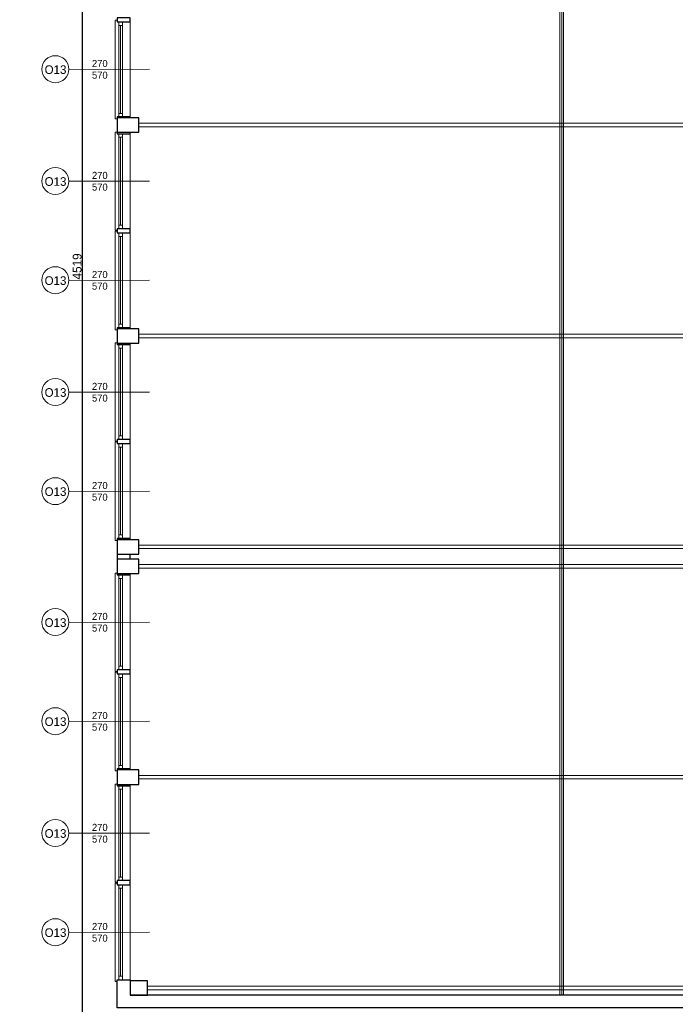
# Model space of a CAD drawing. Header units: centimetres. Extents: x -17621 to 77377, y -18613 to 66.
# Tile 103 of 173: x 24861 to 26728, y -10886 to -8084. Entities that reach past the tile are written whole.
import ezdxf

# ---------------------------------------------------------------- set-up
doc = ezdxf.new("R2010")
doc.units = ezdxf.units.CM
doc.layers.add('0-wymiarowanie rys.CAD', color=5, linetype='Continuous', lineweight=0, true_color=0x0000ff)
for name, color, linetype, lineweight in [('a_drzwi i okna', 2, 'Continuous', 0), ('a_inwentaryzacja', 141, 'Continuous', 0), ('a_wymiarowanie', 211, 'Continuous', 0), ('kratownica', 8, 'Continuous', 15)]:
    doc.layers.add(name, color=color, linetype=linetype, lineweight=lineweight)
doc.layers.add('PDF3_A220 ŚCIANY WEWNĘTRZNE', color=7, linetype='Continuous')
doc.layers.add('PDF3_A310 STOLARKA ZEWNĘTRZNA', color=7, linetype='Continuous')
doc.styles.add('PDF Century Gothic', font='GOTHIC.TTF')
doc.dimstyles.new('ISO-25', dxfattribs={"dimtxt": 25, "dimasz": 20, "dimexe": 0.6, "dimexo": 0.375, "dimtad": 1, "dimdec": 0, "dimtxsty": 'PDF Century Gothic', "dimblk": 'ARCHTICK', "dimcen": 2.5, "dimadec": 1, "dimazin": 0, "dimtfac": 1, "dimtdec": 0, "dimtmove": 0, "dimatfit": 3, "dimldrblk": 'ARCHTICK', "dimfxl": 2, "dimfxlon": 1, "dimarcsym": 0})

# ---------------------------------------------------------------- blocks, each defined once
blk = doc.blocks.new('_ArchTick')
at = {"color": 0, "linetype": 'ByBlock', "const_width": 0.15}
blk.add_lwpolyline([(-0.5, -0.5), (0.5, 0.5)], dxfattribs=at)
blk = doc.blocks.new('*D1008')
at = {"layer": 'a_wymiarowanie', "color": 0, "linetype": 'Continuous', "lineweight": -2, "transparency": 16777216}
for p, q in [((27358, -10589.6), (27360.6, -10589.6)), ((27360, -10858.5), (27360, -10589.6)), ((27362, -10858.5), (27359.4, -10858.5))]:
    blk.add_line(p, q, dxfattribs=at)
at = {"layer": 'Defpoints', "color": 0, "linetype": 'Continuous', "transparency": 16777216}
for p in [(9504.8, -10589.6), (27360, -10589.6), (27387.7, -10858.5)]:
    blk.add_point(p, dxfattribs=at)
at = {"layer": 'a_wymiarowanie', "color": 0, "linetype": 'Continuous', "lineweight": -2, "transparency": 16777216, "xscale": 20, "yscale": 20, "zscale": 20}
for p, rotation in [((27360, -10589.6), 90), ((27360, -10858.5), 270)]:
    blk.add_blockref('_ArchTick', p, dxfattribs=dict(at, rotation=rotation))
at = {"layer": 'a_wymiarowanie', "color": 0, "linetype": 'Continuous', "lineweight": 0, "transparency": 16777216, "insert": (27346.2, -10724.1), "char_height": 25, "attachment_point": 5, "rotation": 90, "style": 'PDF Century Gothic'}
blk.add_mtext('269', dxfattribs=at)
blk = doc.blocks.new('*D1009')
at = {"layer": 'a_wymiarowanie', "color": 0, "linetype": 'Continuous', "lineweight": -2, "transparency": 16777216}
for p, q in [((27400.9, -10577.3), (27400.9, -10559)), ((27360, -10589.6), (27360, -10569.6)), ((27360, -10589.6), (27400.9, -10577.3)), ((27358, -10589.6), (27360.6, -10589.6)), ((27358, -10589.6), (27360.6, -10589.6)), ((27360, -10589.6), (27360, -10609.6))]:
    blk.add_line(p, q, dxfattribs=at)
at = {"layer": 'Defpoints', "color": 0, "linetype": 'Continuous', "transparency": 16777216}
for p in [(9427.8, -10589.6), (9504.8, -10589.6), (27360, -10589.6)]:
    blk.add_point(p, dxfattribs=at)
at = {"layer": 'a_wymiarowanie', "color": 0, "linetype": 'Continuous', "lineweight": -2, "transparency": 16777216, "xscale": 20, "yscale": 20, "zscale": 20}
for rotation in [90, 270]:
    blk.add_blockref('_ArchTick', (27360, -10589.6), dxfattribs=dict(at, rotation=rotation))
at = {"layer": 'a_wymiarowanie', "color": 0, "linetype": 'Continuous', "lineweight": 0, "transparency": 16777216, "insert": (27387.1, -10568.1), "char_height": 25, "attachment_point": 5, "rotation": 90, "style": 'PDF Century Gothic'}
blk.add_mtext('0', dxfattribs=at)
blk = doc.blocks.new('*D1101')
at = {"layer": '0-wymiarowanie rys.CAD', "color": 0, "linetype": 'Continuous', "lineweight": -2, "transparency": 16777216}
for p, q in [((25040.4, -6527), (25037.8, -6527)), ((25038.4, -6527), (25038.4, -11045.7)), ((25040.4, -11045.7), (25037.8, -11045.7))]:
    blk.add_line(p, q, dxfattribs=at)
at = {"layer": 'Defpoints', "color": 0, "linetype": 'Continuous', "transparency": 16777216}
for p in [(25138.1, -6527), (25038.4, -11045.7), (25138.1, -11045.7)]:
    blk.add_point(p, dxfattribs=at)
at = {"layer": '0-wymiarowanie rys.CAD', "color": 0, "linetype": 'Continuous', "lineweight": -2, "transparency": 16777216, "xscale": 20, "yscale": 20, "zscale": 20}
for p, rotation in [((25038.4, -6527), 90), ((25038.4, -11045.7), 270)]:
    blk.add_blockref('_ArchTick', p, dxfattribs=dict(at, rotation=rotation))
at = {"layer": '0-wymiarowanie rys.CAD', "color": 0, "linetype": 'Continuous', "transparency": 16777216, "insert": (25024.6, -8786.3), "char_height": 25, "attachment_point": 5, "rotation": 90, "style": 'PDF Century Gothic'}
blk.add_mtext('4519', dxfattribs=at)

msp = doc.modelspace()

# ---------------------------------------------------------------- linework, layer by layer
at = {"layer": 'a_drzwi i okna'}
for p, q in [((25000.7, -8225.8), (25230.9, -8225.2)), ((25000.7, -8544.1), (25230.9, -8543.5)), ((25000.7, -8826), (25230.9, -8825.5)), ((25000.7, -9144.4), (25230.9, -9143.8)), ((25000.7, -9426.3), (25230.9, -9425.7)), ((25000.7, -9798.9), (25230.9, -9798.3)), ((25000.7, -10080.8), (25230.9, -10080.2)), ((25000.7, -10399.1), (25230.9, -10398.6)), ((25000.7, -10681.1), (25230.9, -10680.5))]:
    msp.add_line(p, q, dxfattribs=at)
for centre in [(24962.3, -8225.1), (24962.3, -8543.5), (24962.3, -8825.4), (24962.3, -9143.8), (24962.3, -9425.7), (24962.3, -9798.2), (24962.3, -10080.2), (24962.3, -10398.5), (24962.3, -10680.5)]:
    msp.add_circle(centre, 38.4, dxfattribs=at)
at = {"layer": 'a_inwentaryzacja', "color": 252, "lineweight": 25, "true_color": 0x939598}
for points in [[(25200.1, -8363.3), (25138.1, -8363.3), (25138.1, -8404.3), (25200.1, -8404.3)], [(25200.1, -8963.5), (25138.1, -8963.5), (25138.1, -9004.5), (25200.1, -9004.5)], [(25200.1, -9563.7), (25138.1, -9563.7), (25138.1, -9604.7), (25200.1, -9604.7)], [(25200.1, -9618.7), (25138.1, -9618.7), (25138.1, -9659.7), (25200.1, -9659.7)], [(25200.1, -10218.9), (25138.1, -10218.9), (25138.1, -10259.9), (25200.1, -10259.9)]]:
    msp.add_lwpolyline(points, close=True, dxfattribs=at)
at = {"layer": 'a_inwentaryzacja', "color": 252, "linetype": 'Continuous', "lineweight": 25, "true_color": 0x939598}
msp.add_lwpolyline([(25175.4, -10859.2), (25224.4, -10859.2), (25224.4, -10819.2), (25175.4, -10819.2)], close=True, dxfattribs=at)
at = {"layer": 'kratownica', "linetype": 'Continuous'}
for p, q in [((26399.2, -6579.2), (26399.2, -10858.5)), ((26404.3, -6579.2), (26404.3, -10858.5)), ((26409.4, -6579.2), (26409.4, -10858.5)), ((26404.3, -8378.7), (26404.3, -8388.9)), ((26404.3, -8978.9), (26404.3, -8989.1)), ((26404.3, -9579.1), (26404.3, -9589.2)), ((26404.3, -9634.1), (26404.3, -9644.3)), ((26404.3, -10234.3), (26404.3, -10244.4))]:
    msp.add_line(p, q, dxfattribs=at)
for points in [[(25200.1, -8378.7), (27582.5, -8378.7), (27582.5, -8388.9), (25200.1, -8388.9)], [(25200.1, -8978.9), (27582.5, -8978.9), (27582.5, -8989.1), (25200.1, -8989.1)], [(25200.1, -9579.1), (27582.3, -9579.1), (27582.3, -9589.2), (25200.1, -9589.2)], [(25200.1, -9634.1), (27582.3, -9634.1), (27582.3, -9644.3), (25200.1, -9644.3)], [(25200.1, -10234.3), (27582.5, -10234.3), (27582.5, -10244.4), (25200.1, -10244.4)], [(25224.4, -10834.1), (27598.5, -10834.1), (27598.5, -10844.3), (25224.4, -10844.3)]]:
    msp.add_lwpolyline(points, close=True, dxfattribs=at)
at = {"layer": 'PDF3_A220 ŚCIANY WEWNĘTRZNE', "lineweight": 25}
for points in [[(25175.4, -8079), (25138.1, -8079), (25138.1, -8090.8), (25175.4, -8090.8)], [(25175.4, -8679.2), (25138.1, -8679.2), (25138.1, -8691.1), (25175.4, -8691.1)], [(25175.4, -9278.7), (25138.1, -9278.7), (25138.1, -9290.5), (25175.4, -9290.5)], [(25175.4, -9934), (25138.1, -9934), (25138.1, -9945.8), (25175.4, -9945.8)], [(25175.4, -10533.4), (25138.1, -10533.4), (25138.1, -10546.1), (25175.4, -10546.1)], [(25138.1, -10816.2), (25175.4, -10816.2), (25175.4, -10858.5), (27598.5, -10858.5), (27598.5, -10827.2), (28228.4, -10827.2), (28228.4, -10821.3), (28263.1, -10821.3), (28263.1, -10864.5), (27629.8, -10864.5), (27629.8, -10895.8), (25138.1, -10895.8)]]:
    msp.add_lwpolyline(points, close=True, dxfattribs=at)
for points in [[(25175.4, -8363.3), (25175.4, -8360.9), (25138.1, -8360.9), (25138.1, -8409.1), (25175.4, -8409.1), (25175.4, -8404.3)], [(25175.4, -8963.5), (25175.4, -8961.2), (25138.1, -8961.2), (25138.1, -9008.6), (25175.4, -9008.6), (25175.4, -9004.5)], [(25175.4, -9563.7), (25175.4, -9560.6), (25138.1, -9560.6), (25138.1, -9663.9), (25175.4, -9663.9), (25175.4, -9659.7)], [(25175.4, -9618.7), (25175.4, -9604.7)], [(25175.4, -10218.9), (25175.4, -10215.9), (25138.1, -10215.9), (25138.1, -10264.2), (25175.4, -10264.2), (25175.4, -10259.9)]]:
    msp.add_lwpolyline(points, dxfattribs=at)
at = {"layer": 'PDF3_A310 STOLARKA ZEWNĘTRZNA', "lineweight": 5}
for points in [[(25175.4, -8360.9), (25138.1, -8360.9), (25138.1, -8366), (25133, -8366), (25133, -8090.8), (25133, -8085.7), (25138.1, -8085.7), (25138.1, -8090.8), (25175.4, -8090.8)], [(25153.3, -8360.9), (25153.3, -8350.7), (25153.3, -8101), (25153.3, -8090.8), (25143.2, -8090.8), (25143.2, -8101), (25143.2, -8350.7), (25143.2, -8360.9)], [(25175.4, -8679.2), (25138.1, -8679.2), (25138.1, -8683.5), (25133, -8683.5), (25133, -8409.1), (25133, -8404.1), (25138.1, -8404.1), (25138.1, -8409.1), (25175.4, -8409.1)], [(25153.3, -8679.2), (25153.3, -8669.1), (25153.3, -8418.5), (25153.3, -8409.1), (25143.2, -8409.1), (25143.2, -8418.5), (25143.2, -8669.1), (25143.2, -8679.2)], [(25175.4, -8961.2), (25138.1, -8961.2), (25138.1, -8966.3), (25133, -8966.3), (25133, -8691.1), (25133, -8686), (25138.1, -8686), (25138.1, -8691.1), (25175.4, -8691.1)], [(25153.3, -8961.2), (25153.3, -8951), (25153.3, -8701.2), (25153.3, -8691.1), (25143.2, -8691.1), (25143.2, -8701.2), (25143.2, -8951), (25143.2, -8961.2)], [(25175.4, -9278.7), (25138.1, -9278.7), (25138.1, -9283.8), (25133, -9283.8), (25133, -9008.6), (25133, -9003.5), (25138.1, -9003.5), (25138.1, -9008.6), (25175.4, -9008.6)], [(25153.3, -9278.7), (25153.3, -9268.5), (25153.3, -9018.7), (25153.3, -9008.6), (25143.2, -9008.6), (25143.2, -9018.7), (25143.2, -9268.5), (25143.2, -9278.7)], [(25175.4, -9560.6), (25138.1, -9560.6), (25138.1, -9565.7), (25133, -9565.7), (25133, -9290.5), (25133, -9285.4), (25138.1, -9285.4), (25138.1, -9290.5), (25175.4, -9290.5)], [(25153.3, -9560.6), (25153.3, -9550.4), (25153.3, -9300.7), (25153.3, -9290.5), (25143.2, -9290.5), (25143.2, -9300.7), (25143.2, -9550.4), (25143.2, -9560.6)], [(25175.4, -9934), (25138.1, -9934), (25138.1, -9939.1), (25133, -9939.1), (25133, -9663.9), (25133, -9658.8), (25138.1, -9658.8), (25138.1, -9663.9), (25175.4, -9663.9)], [(25153.3, -9934), (25153.3, -9923.8), (25153.3, -9674.1), (25153.3, -9663.9), (25143.2, -9663.9), (25143.2, -9674.1), (25143.2, -9923.8), (25143.2, -9934)], [(25175.4, -10215.9), (25138.1, -10215.9), (25138.1, -10221), (25133, -10221), (25133, -9945.8), (25133, -9940.8), (25138.1, -9940.8), (25138.1, -9945.8), (25175.4, -9945.8)], [(25153.3, -10215.9), (25153.3, -10205.8), (25153.3, -9956), (25153.3, -9945.8), (25143.2, -9945.8), (25143.2, -9956), (25143.2, -10205.8), (25143.2, -10215.9)], [(25175.4, -10533.4), (25138.1, -10533.4), (25138.1, -10538.5), (25133, -10538.5), (25133, -10264.2), (25133, -10259.1), (25138.1, -10259.1), (25138.1, -10264.2), (25175.4, -10264.2)], [(25153.3, -10533.4), (25153.3, -10524.1), (25153.3, -10273.5), (25153.3, -10264.2), (25143.2, -10264.2), (25143.2, -10273.5), (25143.2, -10524.1), (25143.2, -10533.4)], [(25175.4, -10816.2), (25138.1, -10816.2), (25138.1, -10820.4), (25133, -10820.4), (25133, -10546.1), (25133, -10541), (25138.1, -10541), (25138.1, -10546.1), (25175.4, -10546.1)], [(25153.3, -10816.2), (25153.3, -10806), (25153.3, -10555.4), (25153.3, -10546.1), (25143.2, -10546.1), (25143.2, -10555.4), (25143.2, -10806), (25143.2, -10816.2)]]:
    msp.add_lwpolyline(points, close=True, dxfattribs=at)
for points in [[(25143.2, -8101), (25153.3, -8101)], [(25148.3, -8350.7), (25148.3, -8101)], [(25143.2, -8350.7), (25153.3, -8350.7)], [(25143.2, -8418.5), (25153.3, -8418.5)], [(25148.3, -8669.1), (25148.3, -8418.5)], [(25143.2, -8669.1), (25153.3, -8669.1)], [(25143.2, -8701.2), (25153.3, -8701.2)], [(25148.3, -8951), (25148.3, -8701.2)], [(25143.2, -8951), (25153.3, -8951)], [(25143.2, -9018.7), (25153.3, -9018.7)], [(25148.3, -9268.5), (25148.3, -9018.7)], [(25143.2, -9268.5), (25153.3, -9268.5)], [(25143.2, -9300.7), (25153.3, -9300.7)], [(25148.3, -9550.4), (25148.3, -9300.7)], [(25143.2, -9550.4), (25153.3, -9550.4)], [(25143.2, -9674.1), (25153.3, -9674.1)], [(25148.3, -9923.8), (25148.3, -9674.1)], [(25143.2, -9923.8), (25153.3, -9923.8)], [(25143.2, -9956), (25153.3, -9956)], [(25148.3, -10205.8), (25148.3, -9956)], [(25143.2, -10205.8), (25153.3, -10205.8)], [(25143.2, -10273.5), (25153.3, -10273.5)], [(25148.3, -10524.1), (25148.3, -10273.5)], [(25143.2, -10524.1), (25153.3, -10524.1)], [(25143.2, -10555.4), (25153.3, -10555.4)], [(25148.3, -10806), (25148.3, -10555.4)], [(25143.2, -10806), (25153.3, -10806)]]:
    msp.add_lwpolyline(points, dxfattribs=at)

# ---------------------------------------------------------------- texts
at = {"layer": 'a_drzwi i okna', "style": 'PDF Century Gothic'}
for s, width, gutter_width, heights, insert, char_height, attachment_point in [('270\\P570', 179.816, 12.5, [162.8], (25111.4, -8198.8), 20, 3), ('O13', 220.698, 15.3, [199.8], (24994, -8239), 24.55, 9), ('O13', 220.698, 15.3, [199.8], (24994, -8557.3), 24.55, 9), ('270\\P570', 179.816, 12.5, [162.8], (25111.4, -8517.2), 20, 3), ('O13', 220.698, 15.3, [199.8], (24994, -8839.2), 24.55, 9), ('270\\P570', 179.816, 12.5, [162.8], (25111.4, -8799.1), 20, 3), ('270\\P570', 179.816, 12.5, [162.8], (25111.4, -9117.5), 20, 3), ('O13', 220.698, 15.3, [199.8], (24994, -9157.6), 24.55, 9), ('270\\P570', 179.816, 12.5, [162.8], (25111.4, -9399.4), 20, 3), ('O13', 220.698, 15.3, [199.8], (24994, -9439.5), 24.55, 9), ('270\\P570', 179.816, 12.5, [162.8], (25111.4, -9771.9), 20, 3), ('O13', 220.698, 15.3, [199.8], (24994, -9812.1), 24.55, 9), ('270\\P570', 179.816, 12.5, [162.8], (25111.4, -10053.9), 20, 3), ('O13', 220.698, 15.3, [199.8], (24994, -10094), 24.55, 9), ('O13', 220.698, 15.3, [199.8], (24994, -10412.3), 24.55, 9), ('270\\P570', 179.816, 12.5, [162.8], (25111.4, -10372.2), 20, 3), ('O13', 220.698, 15.3, [199.8], (24994, -10694.3), 24.55, 9), ('270\\P570', 179.816, 12.5, [162.8], (25111.4, -10654.1), 20, 3)]:
    msp.add_mtext_dynamic_manual_height_columns(s, width=width, gutter_width=gutter_width, heights=heights, dxfattribs=dict(at, insert=insert, char_height=char_height, attachment_point=attachment_point))

# ---------------------------------------------------------------- dimensions: what is measured, and where the dimension line sits
at = {"layer": '0-wymiarowanie rys.CAD', "linetype": 'Continuous'}
dim = msp.add_linear_dim(base=(25038.4, -11045.7), p1=(25138.1, -6527), p2=(25138.1, -11045.7), angle=90, dimstyle='ISO-25', dxfattribs=at)
dim.commit()
dim.dimension.update_dxf_attribs({"geometry": '*D1101', "text_midpoint": (25024.6, -8786.3)})
at = {"layer": 'a_wymiarowanie', "linetype": 'Continuous', "lineweight": 0}
for base, p1, p2, picture, middle in [((27359.9703996, -10589.5753991), (9504.8076714, -10589.5753991), (9427.7919615, -10589.5753991), '*D1009', (27387.1405474, -10576.6732076)), ((27360, -10589.6), (27387.7, -10858.5), (9504.8, -10589.6), '*D1008', (27346.2, -10724.1))]:
    dim = msp.add_linear_dim(base=base, p1=p1, p2=p2, angle=90, dimstyle='ISO-25', override={"dimtmove": 1}, dxfattribs=at)
    dim.commit()
    dim.dimension.update_dxf_attribs({"geometry": picture, "text_midpoint": middle})

doc.saveas('drawing.dxf')
